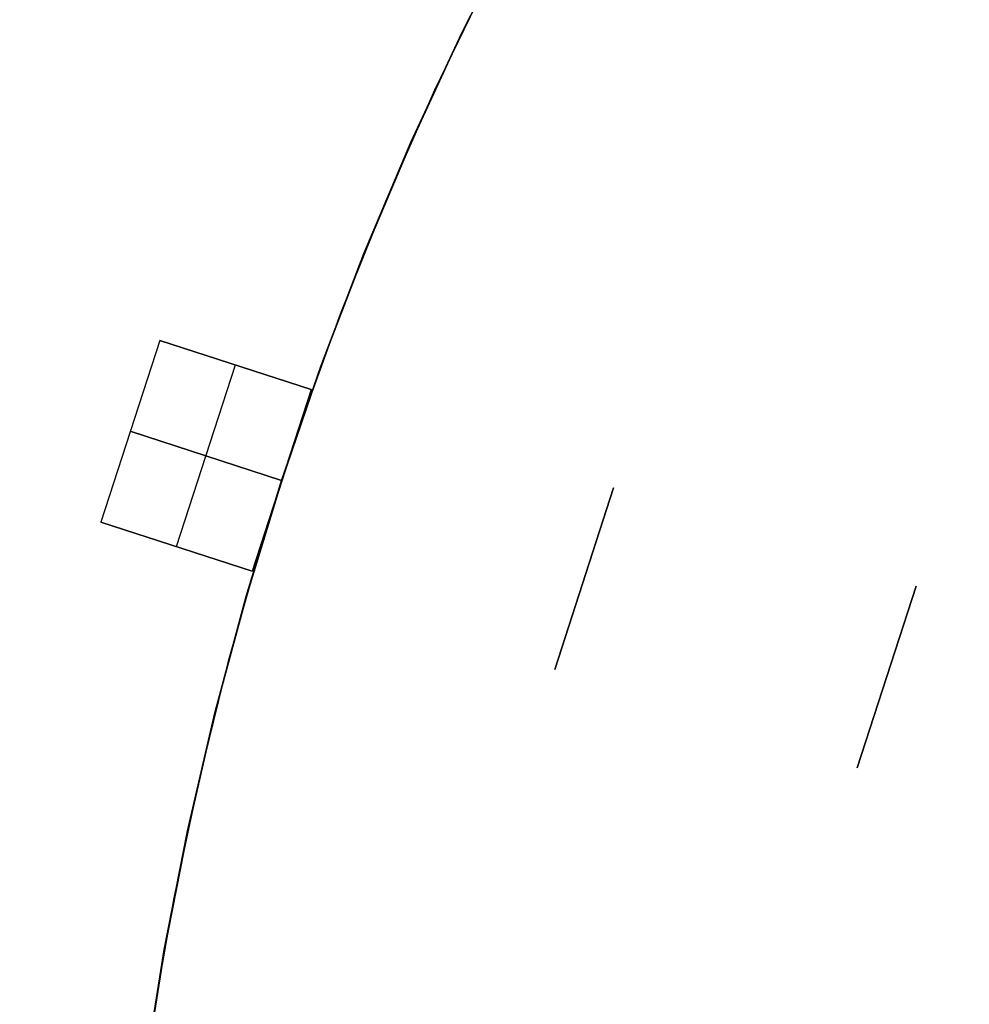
# Model space of a CAD drawing. Header units: millimetres. Extents: x 390 to 1070, y -130 to 550.
# Tile 16 of 57: x 504 to 564, y 245 to 307. Entities that reach past the tile are written whole.
import ezdxf

# ---------------------------------------------------------------- set-up
doc = ezdxf.new("R2010")
doc.units = ezdxf.units.MM

msp = doc.modelspace()

# ---------------------------------------------------------------- linework, layer by layer
at = {"extrusion": (2.27273e-05, -3.59965e-06, 1)}
for points in [[(950.006, 209.999), (949.875, 217.583), (949.483, 225.159), (948.83, 232.716), (947.917, 240.246), (946.745, 247.74), (945.315, 255.19), (943.629, 262.586), (941.689, 269.919), (939.497, 277.181), (937.057, 284.363), (934.37, 291.456), (931.441, 298.453), (928.271, 305.345), (924.867, 312.123), (921.23, 318.78), (917.366, 325.308), (913.28, 331.698), (908.975, 337.944), (904.458, 344.038), (899.734, 349.972), (894.807, 355.74), (889.685, 361.335), (884.373, 366.75), (878.877, 371.978), (873.205, 377.014), (867.362, 381.852), (861.356, 386.485), (855.194, 390.908), (848.883, 395.116), (842.43, 399.104), (835.844, 402.868), (829.132, 406.402), (822.303, 409.702), (815.363, 412.765), (808.322, 415.587), (801.188, 418.165), (793.97, 420.495), (786.675, 422.575), (779.313, 424.403), (771.892, 425.975), (764.422, 427.29), (756.91, 428.348), (749.367, 429.145), (741.801, 429.683), (734.22, 429.959), (726.635, 429.973), (719.053, 429.726), (711.485, 429.218), (703.939, 428.449), (696.423, 427.421), (688.948, 426.134), (681.521, 424.59), (674.152, 422.791), (666.85, 420.739), (659.622, 418.436), (652.478, 415.886), (645.427, 413.091), (638.475, 410.054), (631.633, 406.78), (624.908, 403.272), (618.307, 399.534), (611.84, 395.57), (605.513, 391.386), (599.333, 386.987), (593.31, 382.377), (587.448, 377.562), (581.756, 372.548), (576.241, 367.34), (570.908, 361.946), (565.764, 356.371), (560.816, 350.622), (556.069, 344.705), (551.528, 338.629), (547.2, 332.4), (543.089, 326.025), (539.2, 319.512), (535.538, 312.869), (532.107, 306.104), (528.912, 299.224), (525.956, 292.239), (523.242, 285.155), (520.774, 277.983)], [(949.998, 210), (949.867, 217.585), (949.475, 225.16), (948.822, 232.717), (947.909, 240.247), (946.737, 247.742), (945.307, 255.191), (943.621, 262.587), (941.681, 269.92), (939.49, 277.182), (937.049, 284.364), (934.362, 291.458), (931.433, 298.455), (928.264, 305.346), (924.859, 312.125), (921.222, 318.781), (917.358, 325.309), (913.272, 331.7), (908.968, 337.945), (904.45, 344.039), (899.726, 349.974), (894.799, 355.742), (889.677, 361.336), (884.365, 366.751), (878.87, 371.98), (873.197, 377.016), (867.354, 381.853), (861.348, 386.486), (855.186, 390.909), (848.875, 395.117), (842.422, 399.106), (835.836, 402.869), (829.124, 406.403), (822.295, 409.703), (815.355, 412.767), (808.314, 415.589), (801.18, 418.166), (793.962, 420.497), (786.667, 422.577), (779.305, 424.404), (771.884, 425.976), (764.414, 427.292), (756.902, 428.349), (749.359, 429.147), (741.793, 429.684), (734.212, 429.96), (726.627, 429.974), (719.045, 429.727), (711.477, 429.219), (703.931, 428.45), (696.415, 427.422), (688.94, 426.135), (681.513, 424.591), (674.144, 422.792), (666.842, 420.74), (659.614, 418.438), (652.47, 415.887), (645.419, 413.092), (638.468, 410.056), (631.625, 406.781), (624.9, 403.273), (618.299, 399.535), (611.832, 395.572), (605.505, 391.388), (599.325, 386.988), (593.302, 382.378), (587.44, 377.563), (581.749, 372.549), (576.233, 367.341), (570.9, 361.947), (565.756, 356.372), (560.808, 350.623), (556.061, 344.707), (551.52, 338.63), (547.192, 332.401), (543.081, 326.026), (539.192, 319.513), (535.53, 312.87), (532.1, 306.105), (528.904, 299.226), (525.948, 292.24), (523.234, 285.157), (520.766, 277.984)], [(520.774, 277.983), (518.55, 270.713), (516.578, 263.371), (514.862, 255.965), (513.402, 248.504), (512.201, 240.997), (511.26, 233.453), (510.58, 225.882), (510.162, 218.291), (510.007, 210.69), (510.115, 203.089), (510.485, 195.495), (511.117, 187.919), (512.01, 180.37), (513.164, 172.856), (514.577, 165.386), (516.247, 157.969), (518.172, 150.615), (520.351, 143.331), (522.779, 136.127), (525.455, 129.012), (528.376, 121.993), (531.537, 115.079), (534.935, 108.278), (538.566, 101.599), (542.425, 95.049), (546.509, 88.637), (550.812, 82.369), (555.328, 76.254), (560.053, 70.299), (564.982, 64.51), (570.107, 58.896), (575.423, 53.461), (580.924, 48.214), (586.603, 43.159), (592.453, 38.304), (598.467, 33.654), (604.638, 29.215), (610.959, 24.991), (617.423, 20.989), (624.02, 17.212), (630.744, 13.665), (637.587, 10.352), (644.54, 7.279), (651.595, 4.447), (658.744, 1.86), (665.978, -0.478), (673.288, -2.564), (680.667, -4.397), (688.103, -5.974), (695.591, -7.292), (703.119, -8.352), (710.679, -9.15), (718.262, -9.687), (725.859, -9.962), (733.462, -9.974), (741.06, -9.723), (748.645, -9.21), (756.207, -8.435), (763.739, -7.399), (771.23, -6.104), (778.672, -4.551), (786.056, -2.741), (793.373, -0.678), (800.614, 1.637), (807.771, 4.201), (814.835, 7.011), (821.797, 10.063), (828.65, 13.354), (835.386, 16.88), (841.995, 20.636), (848.471, 24.618), (854.805, 28.822), (860.991, 33.242), (867.019, 37.873), (872.885, 42.71), (878.579, 47.746), (884.097, 52.976), (889.43, 58.394), (894.573, 63.993), (899.519, 69.766), (904.263, 75.706), (908.799, 81.807), (913.121, 88.061), (917.225, 94.461), (921.105, 100.998), (924.757, 107.666), (928.176, 114.456), (931.359, 121.36), (934.301, 128.369), (937, 135.477), (939.451, 142.673), (941.652, 149.95), (943.601, 157.298), (945.294, 164.709), (946.73, 172.175), (947.908, 179.685), (948.825, 187.232), (949.481, 194.806), (949.875, 202.398), (950.006, 209.999)], [(520.766, 277.984), (518.542, 270.714), (516.57, 263.372), (514.854, 255.966), (513.394, 248.505), (512.193, 240.999), (511.252, 233.455), (510.572, 225.883), (510.154, 218.292), (509.999, 210.691), (510.107, 203.09), (510.477, 195.497), (511.109, 187.921), (512.003, 180.371), (513.156, 172.857), (514.569, 165.387), (516.239, 157.971), (518.164, 150.616), (520.343, 143.333), (522.771, 136.129), (525.447, 129.013), (528.368, 121.994), (531.529, 115.08), (534.927, 108.279), (538.558, 101.6), (542.417, 95.051), (546.501, 88.638), (550.804, 82.371), (555.32, 76.256), (560.046, 70.3), (564.974, 64.512), (570.099, 58.897), (575.415, 53.462), (580.916, 48.215), (586.595, 43.161), (592.445, 38.306), (598.459, 33.656), (604.63, 29.216), (610.952, 24.992), (617.415, 20.99), (624.012, 17.213), (630.737, 13.666), (637.579, 10.354), (644.532, 7.28), (651.588, 4.448), (658.736, 1.862), (665.97, -0.476), (673.281, -2.563), (680.659, -4.396), (688.096, -5.972), (695.583, -7.291), (703.111, -8.35), (710.671, -9.149), (718.254, -9.686), (725.852, -9.961), (733.454, -9.973), (741.052, -9.722), (748.637, -9.209), (756.2, -8.434), (763.731, -7.398), (771.222, -6.103), (778.664, -4.55), (786.048, -2.74), (793.365, -0.676), (800.606, 1.639), (807.763, 4.203), (814.827, 7.012), (821.789, 10.064), (828.642, 13.355), (835.378, 16.881), (841.987, 20.637), (848.463, 24.619), (854.797, 28.823), (860.983, 33.243), (867.011, 37.874), (872.877, 42.711), (878.571, 47.747), (884.089, 52.978), (889.422, 58.395), (894.565, 63.994), (899.511, 69.767), (904.255, 75.708), (908.791, 81.808), (913.113, 88.062), (917.217, 94.462), (921.097, 100.999), (924.749, 107.667), (928.168, 114.457), (931.351, 121.361), (934.294, 128.371), (936.992, 135.478), (939.443, 142.674), (941.644, 149.951), (943.593, 157.299), (945.286, 164.711), (946.722, 172.176), (947.9, 179.686), (948.817, 187.233), (949.473, 194.807), (949.867, 202.399), (949.998, 210)]]:
    msp.add_lwpolyline(points, dxfattribs=at)
at = {"extrusion": (-2.27273e-05, 3.59965e-06, 1)}
for points in [[(520.762, 277.985), (523.23, 285.157), (525.944, 292.241), (528.9, 299.226), (532.096, 306.106), (535.526, 312.871), (539.188, 319.514), (543.077, 326.027), (547.188, 332.402), (551.516, 338.631), (556.057, 344.707), (560.804, 350.623), (565.752, 356.373), (570.896, 361.948), (576.229, 367.342), (581.745, 372.549), (587.436, 377.564), (593.298, 382.379), (599.321, 386.989), (605.501, 391.388), (611.828, 395.572), (618.295, 399.536), (624.896, 403.274), (631.621, 406.782), (638.464, 410.056), (645.415, 413.093), (652.466, 415.888), (659.61, 418.438), (666.838, 420.741), (674.14, 422.793), (681.509, 424.592), (688.936, 426.136), (696.411, 427.423), (703.927, 428.451), (711.473, 429.22), (719.041, 429.728), (726.623, 429.975), (734.208, 429.961), (741.789, 429.685), (749.355, 429.147), (756.898, 428.35), (764.41, 427.292), (771.88, 425.977), (779.301, 424.404), (786.663, 422.577), (793.958, 420.497), (801.176, 418.167), (808.31, 415.589), (815.351, 412.767), (822.291, 409.704), (829.12, 406.404), (835.832, 402.87), (842.418, 399.106), (848.871, 395.118), (855.182, 390.91), (861.344, 386.487), (867.35, 381.854), (873.193, 377.016), (878.866, 371.98), (884.361, 366.752), (889.673, 361.337), (894.795, 355.742), (899.722, 349.974), (904.446, 344.04), (908.964, 337.946), (913.268, 331.7), (917.354, 325.31), (921.218, 318.782), (924.855, 312.125), (928.26, 305.347), (931.429, 298.455), (934.358, 291.458), (937.045, 284.365), (939.486, 277.183), (941.677, 269.921), (943.617, 262.587), (945.303, 255.192), (946.733, 247.742), (947.905, 240.248), (948.818, 232.718), (949.471, 225.16), (949.863, 217.585), (949.994, 210.001)], [(520.77, 277.983), (523.238, 285.156), (525.952, 292.239), (528.908, 299.225), (532.103, 306.104), (535.534, 312.87), (539.196, 319.513), (543.085, 326.025), (547.196, 332.4), (551.524, 338.63), (556.065, 344.706), (560.812, 350.622), (565.76, 356.371), (570.904, 361.946), (576.237, 367.341), (581.752, 372.548), (587.444, 377.562), (593.306, 382.377), (599.329, 386.987), (605.509, 391.387), (611.836, 395.571), (618.303, 399.534), (624.904, 403.272), (631.629, 406.781), (638.471, 410.055), (645.423, 413.092), (652.474, 415.887), (659.618, 418.437), (666.846, 420.739), (674.148, 422.791), (681.517, 424.59), (688.944, 426.134), (696.419, 427.421), (703.935, 428.45), (711.481, 429.219), (719.049, 429.727), (726.631, 429.974), (734.216, 429.959), (741.797, 429.683), (749.363, 429.146), (756.906, 428.348), (764.418, 427.291), (771.888, 425.975), (779.309, 424.403), (786.671, 422.576), (793.966, 420.496), (801.184, 418.166), (808.318, 415.588), (815.359, 412.766), (822.299, 409.703), (829.128, 406.402), (835.84, 402.868), (842.426, 399.105), (848.879, 395.117), (855.19, 390.909), (861.352, 386.485), (867.358, 381.852), (873.201, 377.015), (878.873, 371.979), (884.369, 366.751), (889.681, 361.336), (894.803, 355.741), (899.73, 349.973), (904.454, 344.039), (908.971, 337.945), (913.276, 331.699), (917.362, 325.308), (921.226, 318.781), (924.863, 312.124), (928.267, 305.346), (931.437, 298.454), (934.366, 291.457), (937.053, 284.363), (939.493, 277.181), (941.685, 269.919), (943.625, 262.586), (945.311, 255.19), (946.741, 247.741), (947.913, 240.247), (948.826, 232.716), (949.479, 225.159), (949.871, 217.584), (950.002, 210)], [(949.994, 210.001), (949.863, 202.4), (949.469, 194.808), (948.813, 187.234), (947.896, 179.687), (946.718, 172.177), (945.282, 164.711), (943.589, 157.3), (941.64, 149.951), (939.439, 142.675), (936.988, 135.479), (934.29, 128.371), (931.347, 121.362), (928.164, 114.458), (924.745, 107.668), (921.093, 101), (917.213, 94.463), (913.109, 88.063), (908.787, 81.809), (904.251, 75.708), (899.507, 69.768), (894.561, 63.995), (889.418, 58.396), (884.085, 52.978), (878.567, 47.748), (872.873, 42.712), (867.007, 37.875), (860.979, 33.244), (854.793, 28.824), (848.459, 24.62), (841.983, 20.638), (835.374, 16.881), (828.638, 13.356), (821.785, 10.065), (814.823, 7.013), (807.759, 4.203), (800.602, 1.639), (793.361, -0.676), (786.044, -2.739), (778.66, -4.549), (771.218, -6.102), (763.727, -7.398), (756.196, -8.433), (748.633, -9.208), (741.048, -9.721), (733.45, -9.972), (725.848, -9.96), (718.25, -9.685), (710.667, -9.148), (703.107, -8.35), (695.579, -7.291), (688.092, -5.972), (680.655, -4.395), (673.277, -2.562), (665.966, -0.476), (658.732, 1.862), (651.584, 4.449), (644.528, 7.28), (637.575, 10.354), (630.733, 13.667), (624.008, 17.213), (617.411, 20.99), (610.948, 24.993), (604.626, 29.217), (598.455, 33.656), (592.441, 38.306), (586.591, 43.161), (580.912, 48.216), (575.411, 53.463), (570.095, 58.897), (564.97, 64.512), (560.042, 70.301), (555.316, 76.256), (550.8, 82.371), (546.497, 88.639), (542.413, 95.051), (538.554, 101.601), (534.923, 108.28), (531.525, 115.081), (528.364, 121.995), (525.443, 129.014), (522.767, 136.129), (520.339, 143.333), (518.16, 150.617), (516.235, 157.971), (514.565, 165.388), (513.152, 172.858), (511.999, 180.372), (511.105, 187.921), (510.473, 195.497), (510.103, 203.091), (509.995, 210.692), (510.15, 218.293), (510.568, 225.884), (511.248, 233.455), (512.189, 240.999), (513.39, 248.506), (514.85, 255.967), (516.566, 263.373), (518.538, 270.715), (520.762, 277.985)], [(950.002, 210), (949.871, 202.399), (949.477, 194.806), (948.821, 187.233), (947.904, 179.686), (946.726, 172.175), (945.29, 164.71), (943.597, 157.299), (941.648, 149.95), (939.447, 142.674), (936.996, 135.477), (934.297, 128.37), (931.355, 121.36), (928.172, 114.456), (924.753, 107.666), (921.101, 100.999), (917.221, 94.461), (913.117, 88.062), (908.795, 81.808), (904.259, 75.707), (899.515, 69.766), (894.569, 63.993), (889.426, 58.395), (884.093, 52.977), (878.575, 47.747), (872.881, 42.71), (867.015, 37.874), (860.987, 33.243), (854.801, 28.822), (848.467, 24.619), (841.991, 20.636), (835.382, 16.88), (828.646, 13.355), (821.793, 10.064), (814.831, 7.012), (807.767, 4.202), (800.61, 1.638), (793.369, -0.677), (786.052, -2.741), (778.668, -4.55), (771.226, -6.104), (763.735, -7.399), (756.203, -8.435), (748.641, -9.209), (741.056, -9.722), (733.458, -9.973), (725.855, -9.961), (718.258, -9.687), (710.675, -9.15), (703.115, -8.351), (695.587, -7.292), (688.099, -5.973), (680.663, -4.396), (673.284, -2.564), (665.974, -0.477), (658.74, 1.861), (651.591, 4.447), (644.536, 7.279), (637.583, 10.353), (630.74, 13.665), (624.016, 17.212), (617.419, 20.989), (610.955, 24.992), (604.634, 29.215), (598.463, 33.655), (592.449, 38.305), (586.599, 43.16), (580.92, 48.214), (575.419, 53.462), (570.103, 58.896), (564.978, 64.511), (560.049, 70.3), (555.324, 76.255), (550.808, 82.37), (546.505, 88.638), (542.421, 95.05), (538.562, 101.6), (534.931, 108.279), (531.533, 115.079), (528.372, 121.993), (525.451, 129.012), (522.775, 136.128), (520.347, 143.332), (518.168, 150.615), (516.243, 157.97), (514.573, 165.386), (513.16, 172.856), (512.006, 180.371), (511.113, 187.92), (510.481, 195.496), (510.111, 203.089), (510.003, 210.691), (510.158, 218.292), (510.576, 225.882), (511.256, 233.454), (512.197, 240.998), (513.398, 248.505), (514.858, 255.966), (516.574, 263.371), (518.546, 270.714), (520.77, 277.983)]]:
    msp.add_lwpolyline(points, dxfattribs=at)
for points in [[(533.719, 309.367), (530.389, 302.495), (527.299, 295.512), (524.453, 288.425), (521.855, 281.244), (519.508, 273.977), (517.414, 266.633), (515.577, 259.22), (513.998, 251.749), (512.679, 244.227), (511.622, 236.664), (510.828, 229.069), (510.298, 221.45), (510.033, 213.818), (510.033, 206.182), (510.298, 198.55), (510.828, 190.931), (511.622, 183.336), (512.679, 175.773)], [(533.719, 309.367), (530.389, 302.495), (527.299, 295.512), (524.453, 288.425), (521.855, 281.244), (519.508, 273.977), (517.414, 266.633), (515.577, 259.22), (513.998, 251.749), (512.679, 244.227), (511.622, 236.664), (510.828, 229.069), (510.298, 221.45), (510.033, 213.818), (510.033, 206.182), (510.298, 198.55), (510.828, 190.931), (511.622, 183.336), (512.679, 175.773)], [(513.111, 286.78), (509.403, 275.368)], [(513.111, 286.78), (509.403, 275.368)], [(522.622, 283.69), (513.111, 286.78)], [(513.111, 286.78), (522.622, 283.69)], [(514.158, 273.822), (517.866, 285.235)], [(514.158, 273.822), (517.866, 285.235)], [(522.622, 283.69), (518.913, 272.277)], [(522.622, 283.69), (518.913, 272.277)], [(511.257, 281.074), (520.768, 277.984)], [(520.768, 277.984), (511.257, 281.074)], [(541.643, 277.51), (537.935, 266.097)], [(541.643, 277.51), (537.935, 266.097)], [(541.643, 277.51), (537.935, 266.097)], [(541.643, 277.51), (537.935, 266.097)], [(541.643, 277.51), (537.935, 266.097)], [(541.643, 277.51), (537.935, 266.097)], [(537.935, 266.097), (541.643, 277.51)], [(537.935, 266.097), (541.643, 277.51)], [(509.403, 275.368), (518.913, 272.277)], [(518.913, 272.277), (509.403, 275.368)], [(556.956, 259.917), (560.664, 271.329)], [(560.664, 271.329), (556.956, 259.917)], [(560.664, 271.329), (556.956, 259.917)], [(560.664, 271.329), (556.956, 259.917)], [(556.956, 259.917), (560.664, 271.329)], [(556.956, 259.917), (560.664, 271.329)], [(556.956, 259.917), (559.869, 268.884)]]:
    msp.add_lwpolyline(points)
at = {"extrusion": (0.309017, 0.951057, 5.89936e-16)}
msp.add_lwpolyline([(-399.378, 271.995), (-398.695, 271.983), (-398.013, 271.948), (-397.332, 271.89), (-396.654, 271.809), (-395.979, 271.704), (-395.309, 271.577), (-394.642, 271.426), (-393.982, 271.253), (-393.327, 271.058), (-392.68, 270.84), (-392.041, 270.601), (-391.41, 270.339), (-390.788, 270.056), (-390.176, 269.753), (-389.575, 269.428), (-388.986, 269.083), (-388.409, 268.719), (-387.844, 268.334), (-387.293, 267.931), (-386.756, 267.509), (-386.234, 267.069), (-385.727, 266.612), (-385.236, 266.137), (-384.761, 265.646), (-384.303, 265.139), (-383.863, 264.617), (-383.442, 264.08), (-383.038, 263.529), (-382.654, 262.964), (-382.289, 262.387), (-381.944, 261.797), (-381.62, 261.196), (-381.316, 260.585), (-381.033, 259.963), (-380.772, 259.332), (-380.532, 258.693), (-380.315, 258.045), (-380.119, 257.391), (-379.946, 256.73), (-379.796, 256.064), (-379.668, 255.393), (-379.564, 254.718), (-379.483, 254.04), (-379.424, 253.36), (-379.389, 252.678), (-379.378, 251.995)], dxfattribs=at)
at = {"extrusion": (0.309017, 0.951057, -3.38715e-15)}
msp.add_lwpolyline([(-379.378, -428.005), (-379.389, -428.688), (-379.424, -429.37), (-379.483, -430.05), (-379.564, -430.728), (-379.668, -431.403), (-379.796, -432.074), (-379.946, -432.74), (-380.119, -433.401), (-380.315, -434.055), (-380.532, -434.703), (-380.772, -435.342), (-381.033, -435.973), (-381.316, -436.595), (-381.62, -437.206), (-381.944, -437.807), (-382.289, -438.397), (-382.654, -438.974), (-383.038, -439.539), (-383.442, -440.09), (-383.863, -440.627), (-384.303, -441.149), (-384.761, -441.656), (-385.236, -442.147), (-385.727, -442.622), (-386.234, -443.079), (-386.756, -443.519), (-387.293, -443.941), (-387.844, -444.344), (-388.409, -444.729), (-388.986, -445.093), (-389.575, -445.438), (-390.176, -445.763), (-390.788, -446.066), (-391.41, -446.349), (-392.041, -446.611), (-392.68, -446.85), (-393.327, -447.068), (-393.982, -447.263), (-394.642, -447.436), (-395.309, -447.587), (-395.979, -447.714), (-396.654, -447.819), (-397.332, -447.9), (-398.013, -447.958), (-398.695, -447.993), (-399.378, -448.005)], dxfattribs=at)
at = {"extrusion": (0.309017, 0.951057, 4.01862e-15)}
msp.add_lwpolyline([(-429.378, -328.005), (-428.012, -327.982), (-426.648, -327.912), (-425.287, -327.795), (-423.931, -327.632), (-422.581, -327.423), (-421.239, -327.168), (-419.907, -326.868), (-418.586, -326.522), (-417.277, -326.131), (-415.983, -325.695), (-414.704, -325.216), (-413.442, -324.693), (-412.198, -324.128), (-410.975, -323.52), (-409.773, -322.871), (-408.594, -322.182), (-407.44, -321.452), (-406.31, -320.684), (-405.208, -319.877), (-404.134, -319.033), (-403.09, -318.154), (-402.076, -317.238), (-401.093, -316.289), (-400.144, -315.307), (-399.229, -314.293), (-398.349, -313.249), (-397.505, -312.174), (-396.699, -311.072), (-395.93, -309.943), (-395.201, -308.788), (-394.511, -307.609), (-393.862, -306.408), (-393.255, -305.184), (-392.689, -303.941), (-392.167, -302.679), (-391.687, -301.4), (-391.252, -300.106), (-390.861, -298.797), (-390.515, -297.476), (-390.214, -296.143), (-389.959, -294.801), (-389.75, -293.452), (-389.587, -292.096), (-389.471, -290.735), (-389.401, -289.371), (-389.378, -288.005)], dxfattribs=at)
at = {"extrusion": (0.309017, 0.951057, -1.42973e-14)}
msp.add_lwpolyline([(-389.378, 111.995), (-389.401, 113.361), (-389.471, 114.725), (-389.587, 116.086), (-389.75, 117.442), (-389.959, 118.791), (-390.214, 120.133), (-390.515, 121.466), (-390.861, 122.787), (-391.252, 124.096), (-391.687, 125.39), (-392.167, 126.669), (-392.689, 127.931), (-393.255, 129.174), (-393.862, 130.398), (-394.511, 131.599), (-395.201, 132.778), (-395.93, 133.933), (-396.699, 135.062), (-397.505, 136.164), (-398.349, 137.239), (-399.229, 138.283), (-400.144, 139.297), (-401.093, 140.279), (-402.076, 141.228), (-403.09, 142.144), (-404.134, 143.023), (-405.208, 143.867), (-406.31, 144.674), (-407.44, 145.442), (-408.594, 146.172), (-409.773, 146.861), (-410.975, 147.51), (-412.198, 148.118), (-413.442, 148.683), (-414.704, 149.206), (-415.983, 149.685), (-417.277, 150.121), (-418.586, 150.512), (-419.907, 150.858), (-421.239, 151.158), (-422.581, 151.413), (-423.931, 151.622), (-425.287, 151.785), (-426.648, 151.902), (-428.012, 151.972), (-429.378, 151.995)], dxfattribs=at)
at = {"extrusion": (0.309017, 0.951057, -1.10598e-16)}
msp.add_lwpolyline([(-379.378, 251.995), (-379.389, 252.678), (-379.424, 253.36), (-379.483, 254.04), (-379.564, 254.718), (-379.668, 255.393), (-379.796, 256.064), (-379.946, 256.73), (-380.119, 257.391), (-380.315, 258.045), (-380.532, 258.693), (-380.772, 259.332), (-381.033, 259.963), (-381.316, 260.585), (-381.62, 261.196), (-381.944, 261.797), (-382.289, 262.387), (-382.654, 262.964), (-383.038, 263.529), (-383.442, 264.08), (-383.863, 264.617), (-384.303, 265.139), (-384.761, 265.646), (-385.236, 266.137), (-385.727, 266.612), (-386.234, 267.069), (-386.756, 267.509), (-387.293, 267.931), (-387.844, 268.334), (-388.409, 268.719), (-388.986, 269.083), (-389.575, 269.428), (-390.176, 269.753), (-390.788, 270.056), (-391.41, 270.339), (-392.041, 270.601), (-392.68, 270.84), (-393.327, 271.058), (-393.982, 271.253), (-394.642, 271.426), (-395.309, 271.577), (-395.979, 271.704), (-396.654, 271.809), (-397.332, 271.89), (-398.013, 271.948), (-398.695, 271.983), (-399.378, 271.995)], dxfattribs=at)
at = {"extrusion": (0.309017, 0.951057, 2.34932e-15)}
msp.add_lwpolyline([(-399.378, -448.005), (-398.695, -447.993), (-398.013, -447.958), (-397.332, -447.9), (-396.654, -447.819), (-395.979, -447.714), (-395.309, -447.587), (-394.642, -447.436), (-393.982, -447.263), (-393.327, -447.068), (-392.68, -446.85), (-392.041, -446.611), (-391.41, -446.349), (-390.788, -446.066), (-390.176, -445.763), (-389.575, -445.438), (-388.986, -445.093), (-388.409, -444.729), (-387.844, -444.344), (-387.293, -443.941), (-386.756, -443.519), (-386.234, -443.079), (-385.727, -442.622), (-385.236, -442.147), (-384.761, -441.656), (-384.303, -441.149), (-383.863, -440.627), (-383.442, -440.09), (-383.038, -439.539), (-382.654, -438.974), (-382.289, -438.397), (-381.944, -437.807), (-381.62, -437.206), (-381.316, -436.595), (-381.033, -435.973), (-380.772, -435.342), (-380.532, -434.703), (-380.315, -434.055), (-380.119, -433.401), (-379.946, -432.74), (-379.796, -432.074), (-379.668, -431.403), (-379.564, -430.728), (-379.483, -430.05), (-379.424, -429.37), (-379.389, -428.688), (-379.378, -428.005)], dxfattribs=at)
at = {"extrusion": (0.309017, 0.951057, 9.59212e-16)}
msp.add_lwpolyline([(-429.378, -328.005), (-428.012, -327.982), (-426.648, -327.912), (-425.287, -327.795), (-423.931, -327.632), (-422.581, -327.423), (-421.239, -327.168), (-419.907, -326.868), (-418.586, -326.522), (-417.277, -326.131), (-415.983, -325.695), (-414.704, -325.216), (-413.442, -324.693), (-412.198, -324.128), (-410.975, -323.52), (-409.773, -322.871), (-408.594, -322.182), (-407.44, -321.452), (-406.31, -320.684), (-405.208, -319.877), (-404.134, -319.033), (-403.09, -318.154), (-402.076, -317.238), (-401.093, -316.289), (-400.144, -315.307), (-399.229, -314.293), (-398.349, -313.249), (-397.505, -312.174), (-396.699, -311.072), (-395.93, -309.943), (-395.201, -308.788), (-394.511, -307.609), (-393.862, -306.408), (-393.255, -305.184), (-392.689, -303.941), (-392.167, -302.679), (-391.687, -301.4), (-391.252, -300.106), (-390.861, -298.797), (-390.515, -297.476), (-390.214, -296.143), (-389.959, -294.801), (-389.75, -293.452), (-389.587, -292.096), (-389.471, -290.735), (-389.401, -289.371), (-389.378, -288.005)], dxfattribs=at)
at = {"extrusion": (0.309017, 0.951057, -3.5374e-16)}
msp.add_lwpolyline([(-389.378, 111.995), (-389.401, 113.361), (-389.471, 114.725), (-389.587, 116.086), (-389.75, 117.442), (-389.959, 118.791), (-390.214, 120.133), (-390.515, 121.466), (-390.861, 122.787), (-391.252, 124.096), (-391.687, 125.39), (-392.167, 126.669), (-392.689, 127.931), (-393.255, 129.174), (-393.862, 130.398), (-394.511, 131.599), (-395.201, 132.778), (-395.93, 133.933), (-396.699, 135.062), (-397.505, 136.164), (-398.349, 137.239), (-399.229, 138.283), (-400.144, 139.297), (-401.093, 140.279), (-402.076, 141.228), (-403.09, 142.144), (-404.134, 143.023), (-405.208, 143.867), (-406.31, 144.674), (-407.44, 145.442), (-408.594, 146.172), (-409.773, 146.861), (-410.975, 147.51), (-412.198, 148.118), (-413.442, 148.683), (-414.704, 149.206), (-415.983, 149.685), (-417.277, 150.121), (-418.586, 150.512), (-419.907, 150.858), (-421.239, 151.158), (-422.581, 151.413), (-423.931, 151.622), (-425.287, 151.785), (-426.648, 151.902), (-428.012, 151.972), (-429.378, 151.995)], dxfattribs=at)
at = {"extrusion": (0.309017, 0.951057, 3.15421e-15)}
msp.add_lwpolyline([(-429.378, 251.995), (-429.366, 252.678), (-429.331, 253.36), (-429.273, 254.04), (-429.191, 254.718), (-429.087, 255.393), (-428.959, 256.064), (-428.809, 256.73), (-428.636, 257.391), (-428.441, 258.045), (-428.223, 258.693), (-427.983, 259.332), (-427.722, 259.963), (-427.439, 260.585), (-427.135, 261.196), (-426.811, 261.797), (-426.466, 262.387), (-426.101, 262.964), (-425.717, 263.529), (-425.314, 264.08), (-424.892, 264.617), (-424.452, 265.139), (-423.994, 265.646), (-423.52, 266.137), (-423.029, 266.612), (-422.522, 267.069), (-421.999, 267.509), (-421.462, 267.931), (-420.911, 268.334), (-420.347, 268.719), (-419.769, 269.083), (-419.18, 269.428), (-418.579, 269.753), (-417.967, 270.056), (-417.346, 270.339), (-416.715, 270.601), (-416.075, 270.84), (-415.428, 271.058), (-414.774, 271.253), (-414.113, 271.426), (-413.447, 271.577), (-412.776, 271.704), (-412.101, 271.809), (-411.423, 271.89), (-410.743, 271.948), (-410.061, 271.983), (-409.378, 271.995)], dxfattribs=at)
at = {"extrusion": (0.309017, 0.951057, -8.26705e-15)}
msp.add_lwpolyline([(-409.378, -448.005), (-410.061, -447.993), (-410.743, -447.958), (-411.423, -447.9), (-412.101, -447.819), (-412.776, -447.714), (-413.447, -447.587), (-414.113, -447.436), (-414.774, -447.263), (-415.428, -447.068), (-416.075, -446.85), (-416.715, -446.611), (-417.346, -446.349), (-417.967, -446.066), (-418.579, -445.763), (-419.18, -445.438), (-419.769, -445.093), (-420.347, -444.729), (-420.911, -444.344), (-421.462, -443.941), (-421.999, -443.519), (-422.522, -443.079), (-423.029, -442.622), (-423.52, -442.147), (-423.994, -441.656), (-424.452, -441.149), (-424.892, -440.627), (-425.314, -440.09), (-425.717, -439.539), (-426.101, -438.974), (-426.466, -438.397), (-426.811, -437.807), (-427.135, -437.206), (-427.439, -436.595), (-427.722, -435.973), (-427.983, -435.342), (-428.223, -434.703), (-428.441, -434.055), (-428.636, -433.401), (-428.809, -432.74), (-428.959, -432.074), (-429.087, -431.403), (-429.191, -430.728), (-429.273, -430.05), (-429.331, -429.37), (-429.366, -428.688), (-429.378, -428.005)], dxfattribs=at)
at = {"extrusion": (0.309017, 0.951057, -2.35765e-15)}
msp.add_lwpolyline([(-379.378, 251.995), (-379.389, 252.678), (-379.424, 253.36), (-379.483, 254.04), (-379.564, 254.718), (-379.668, 255.393), (-379.796, 256.064), (-379.946, 256.73), (-380.119, 257.391), (-380.315, 258.045), (-380.532, 258.693), (-380.772, 259.332), (-381.033, 259.963), (-381.316, 260.585), (-381.62, 261.196), (-381.944, 261.797), (-382.289, 262.387), (-382.654, 262.964), (-383.038, 263.529), (-383.442, 264.08), (-383.863, 264.617), (-384.303, 265.139), (-384.761, 265.646), (-385.236, 266.137), (-385.727, 266.612), (-386.234, 267.069), (-386.756, 267.509), (-387.293, 267.931), (-387.844, 268.334), (-388.409, 268.719), (-388.986, 269.083), (-389.575, 269.428), (-390.176, 269.753), (-390.788, 270.056), (-391.41, 270.339), (-392.041, 270.601), (-392.68, 270.84), (-393.327, 271.058), (-393.982, 271.253), (-394.642, 271.426), (-395.309, 271.577), (-395.979, 271.704), (-396.654, 271.809), (-397.332, 271.89), (-398.013, 271.948), (-398.695, 271.983), (-399.378, 271.995)], dxfattribs=at)
at = {"extrusion": (0.309017, 0.951057, 6.96131e-15)}
msp.add_lwpolyline([(-399.378, -448.005), (-398.695, -447.993), (-398.013, -447.958), (-397.332, -447.9), (-396.654, -447.819), (-395.979, -447.714), (-395.309, -447.587), (-394.642, -447.436), (-393.982, -447.263), (-393.327, -447.068), (-392.68, -446.85), (-392.041, -446.611), (-391.41, -446.349), (-390.788, -446.066), (-390.176, -445.763), (-389.575, -445.438), (-388.986, -445.093), (-388.409, -444.729), (-387.844, -444.344), (-387.293, -443.941), (-386.756, -443.519), (-386.234, -443.079), (-385.727, -442.622), (-385.236, -442.147), (-384.761, -441.656), (-384.303, -441.149), (-383.863, -440.627), (-383.442, -440.09), (-383.038, -439.539), (-382.654, -438.974), (-382.289, -438.397), (-381.944, -437.807), (-381.62, -437.206), (-381.316, -436.595), (-381.033, -435.973), (-380.772, -435.342), (-380.532, -434.703), (-380.315, -434.055), (-380.119, -433.401), (-379.946, -432.74), (-379.796, -432.074), (-379.668, -431.403), (-379.564, -430.728), (-379.483, -430.05), (-379.424, -429.37), (-379.389, -428.688), (-379.378, -428.005)], dxfattribs=at)
at = {"extrusion": (0.309017, 0.951057, 1.18721e-14)}
msp.add_lwpolyline([(-389.378, -288.005), (-389.401, -289.371), (-389.471, -290.735), (-389.587, -292.096), (-389.75, -293.452), (-389.959, -294.801), (-390.214, -296.143), (-390.515, -297.476), (-390.861, -298.797), (-391.252, -300.106), (-391.687, -301.4), (-392.167, -302.679), (-392.689, -303.941), (-393.255, -305.184), (-393.862, -306.408), (-394.511, -307.609), (-395.201, -308.788), (-395.93, -309.943), (-396.699, -311.072), (-397.505, -312.174), (-398.349, -313.249), (-399.229, -314.293), (-400.144, -315.307), (-401.093, -316.289), (-402.076, -317.238), (-403.09, -318.154), (-404.134, -319.033), (-405.208, -319.877), (-406.31, -320.684), (-407.44, -321.452), (-408.594, -322.182), (-409.773, -322.871), (-410.975, -323.52), (-412.198, -324.128), (-413.442, -324.693), (-414.704, -325.216), (-415.983, -325.695), (-417.277, -326.131), (-418.586, -326.522), (-419.907, -326.868), (-421.239, -327.168), (-422.581, -327.423), (-423.931, -327.632), (-425.287, -327.795), (-426.648, -327.912), (-428.012, -327.982), (-429.378, -328.005)], dxfattribs=at)
at = {"extrusion": (0.309017, 0.951057, -9.691e-15)}
msp.add_lwpolyline([(-429.378, 151.995), (-428.012, 151.972), (-426.648, 151.902), (-425.287, 151.785), (-423.931, 151.622), (-422.581, 151.413), (-421.239, 151.158), (-419.907, 150.858), (-418.586, 150.512), (-417.277, 150.121), (-415.983, 149.685), (-414.704, 149.206), (-413.442, 148.683), (-412.198, 148.118), (-410.975, 147.51), (-409.773, 146.861), (-408.594, 146.172), (-407.44, 145.442), (-406.31, 144.674), (-405.208, 143.867), (-404.134, 143.023), (-403.09, 142.144), (-402.076, 141.228), (-401.093, 140.279), (-400.144, 139.297), (-399.229, 138.283), (-398.349, 137.239), (-397.505, 136.164), (-396.699, 135.062), (-395.93, 133.933), (-395.201, 132.778), (-394.511, 131.599), (-393.862, 130.398), (-393.255, 129.174), (-392.689, 127.931), (-392.167, 126.669), (-391.687, 125.39), (-391.252, 124.096), (-390.861, 122.787), (-390.515, 121.466), (-390.214, 120.133), (-389.959, 118.791), (-389.75, 117.442), (-389.587, 116.086), (-389.471, 114.725), (-389.401, 113.361), (-389.378, 111.995)], dxfattribs=at)
at = {"extrusion": (0.309017, 0.951057, 4.4509e-15)}
msp.add_lwpolyline([(-409.378, 271.995), (-410.061, 271.983), (-410.743, 271.948), (-411.423, 271.89), (-412.101, 271.809), (-412.776, 271.704), (-413.447, 271.577), (-414.113, 271.426), (-414.774, 271.253), (-415.428, 271.058), (-416.075, 270.84), (-416.715, 270.601), (-417.346, 270.339), (-417.967, 270.056), (-418.579, 269.753), (-419.18, 269.428), (-419.769, 269.083), (-420.347, 268.719), (-420.911, 268.334), (-421.462, 267.931), (-421.999, 267.509), (-422.522, 267.069), (-423.029, 266.612), (-423.52, 266.137), (-423.994, 265.646), (-424.452, 265.139), (-424.892, 264.617), (-425.314, 264.08), (-425.717, 263.529), (-426.101, 262.964), (-426.466, 262.387), (-426.811, 261.797), (-427.135, 261.196), (-427.439, 260.585), (-427.722, 259.963), (-427.983, 259.332), (-428.223, 258.693), (-428.441, 258.045), (-428.636, 257.391), (-428.809, 256.73), (-428.959, 256.064), (-429.087, 255.393), (-429.191, 254.718), (-429.273, 254.04), (-429.331, 253.36), (-429.366, 252.678), (-429.378, 251.995)], dxfattribs=at)
at = {"extrusion": (0.309017, 0.951057, -1.07597e-15)}
msp.add_lwpolyline([(-429.378, -428.005), (-429.366, -428.688), (-429.331, -429.37), (-429.273, -430.05), (-429.191, -430.728), (-429.087, -431.403), (-428.959, -432.074), (-428.809, -432.74), (-428.636, -433.401), (-428.441, -434.055), (-428.223, -434.703), (-427.983, -435.342), (-427.722, -435.973), (-427.439, -436.595), (-427.135, -437.206), (-426.811, -437.807), (-426.466, -438.397), (-426.101, -438.974), (-425.717, -439.539), (-425.314, -440.09), (-424.892, -440.627), (-424.452, -441.149), (-423.994, -441.656), (-423.52, -442.147), (-423.029, -442.622), (-422.522, -443.079), (-421.999, -443.519), (-421.462, -443.941), (-420.911, -444.344), (-420.347, -444.729), (-419.769, -445.093), (-419.18, -445.438), (-418.579, -445.763), (-417.967, -446.066), (-417.346, -446.349), (-416.715, -446.611), (-416.075, -446.85), (-415.428, -447.068), (-414.774, -447.263), (-414.113, -447.436), (-413.447, -447.587), (-412.776, -447.714), (-412.101, -447.819), (-411.423, -447.9), (-410.743, -447.958), (-410.061, -447.993), (-409.378, -448.005)], dxfattribs=at)
at = {"extrusion": (0.309017, 0.951057, 1.55731e-14)}
msp.add_lwpolyline([(-449.378, -348.005), (-449.366, -347.322), (-449.331, -346.64), (-449.273, -345.96), (-449.191, -345.282), (-449.087, -344.607), (-448.959, -343.936), (-448.809, -343.27), (-448.636, -342.609), (-448.441, -341.955), (-448.223, -341.307), (-447.983, -340.668), (-447.722, -340.037), (-447.439, -339.415), (-447.135, -338.804), (-446.811, -338.203), (-446.466, -337.613), (-446.101, -337.036), (-445.717, -336.471), (-445.314, -335.92), (-444.892, -335.383), (-444.452, -334.861), (-443.994, -334.354), (-443.52, -333.863), (-443.029, -333.388), (-442.522, -332.931), (-441.999, -332.491), (-441.462, -332.069), (-440.911, -331.666), (-440.347, -331.281), (-439.769, -330.917), (-439.18, -330.572), (-438.579, -330.247), (-437.967, -329.944), (-437.346, -329.661), (-436.715, -329.399), (-436.075, -329.16), (-435.428, -328.942), (-434.774, -328.747), (-434.113, -328.574), (-433.447, -328.423), (-432.776, -328.296), (-432.101, -328.191), (-431.423, -328.11), (-430.743, -328.052), (-430.061, -328.017), (-429.378, -328.005)], dxfattribs=at)
at = {"extrusion": (0.309017, 0.951057, -3.10723e-15)}
msp.add_lwpolyline([(-429.378, 151.995), (-430.061, 152.007), (-430.743, 152.042), (-431.423, 152.1), (-432.101, 152.181), (-432.776, 152.286), (-433.447, 152.413), (-434.113, 152.564), (-434.774, 152.737), (-435.428, 152.932), (-436.075, 153.15), (-436.715, 153.389), (-437.346, 153.651), (-437.967, 153.934), (-438.579, 154.237), (-439.18, 154.562), (-439.769, 154.907), (-440.347, 155.271), (-440.911, 155.656), (-441.462, 156.059), (-441.999, 156.481), (-442.522, 156.921), (-443.029, 157.378), (-443.52, 157.853), (-443.994, 158.344), (-444.452, 158.851), (-444.892, 159.373), (-445.314, 159.91), (-445.717, 160.461), (-446.101, 161.026), (-446.466, 161.603), (-446.811, 162.193), (-447.135, 162.794), (-447.439, 163.405), (-447.722, 164.027), (-447.983, 164.658), (-448.223, 165.297), (-448.441, 165.945), (-448.636, 166.599), (-448.809, 167.26), (-448.959, 167.926), (-449.087, 168.597), (-449.191, 169.272), (-449.273, 169.95), (-449.331, 170.63), (-449.366, 171.312), (-449.378, 171.995)], dxfattribs=at)
at = {"extrusion": (0.309017, 0.951057, -8.42579e-15)}
msp.add_lwpolyline([(-449.378, 221.995), (-449.366, 222.678), (-449.331, 223.36), (-449.273, 224.04), (-449.191, 224.718), (-449.087, 225.393), (-448.959, 226.064), (-448.809, 226.73), (-448.636, 227.391), (-448.441, 228.045), (-448.223, 228.693), (-447.983, 229.332), (-447.722, 229.963), (-447.439, 230.585), (-447.135, 231.196), (-446.811, 231.797), (-446.466, 232.387), (-446.101, 232.964), (-445.717, 233.529), (-445.314, 234.08), (-444.892, 234.617), (-444.452, 235.139), (-443.994, 235.646), (-443.52, 236.137), (-443.029, 236.612), (-442.522, 237.069), (-441.999, 237.509), (-441.462, 237.931), (-440.911, 238.334), (-440.347, 238.719), (-439.769, 239.083), (-439.18, 239.428), (-438.579, 239.753), (-437.967, 240.056), (-437.346, 240.339), (-436.715, 240.601), (-436.075, 240.84), (-435.428, 241.058), (-434.774, 241.253), (-434.113, 241.426), (-433.447, 241.577), (-432.776, 241.704), (-432.101, 241.809), (-431.423, 241.89), (-430.743, 241.948), (-430.061, 241.983), (-429.378, 241.995)], dxfattribs=at)
at = {"extrusion": (1, 0, 0)}
for points in [[(277.51, 241.995), (277.51, 251.995)], [(277.51, -428.005), (277.51, -418.005)], [(271.803, 251.995), (271.803, 241.995)], [(271.803, -418.005), (271.803, -428.005)], [(271.329, 171.995), (271.329, 221.995)], [(271.329, -398.005), (271.329, -348.005)], [(266.097, 251.995), (266.097, 241.995)], [(266.097, -418.005), (266.097, -428.005)], [(265.623, 221.995), (265.623, 171.995)], [(265.623, -348.005), (265.623, -398.005)], [(259.917, -348.005), (259.917, -398.005)], [(259.917, 221.995), (259.917, 171.995)]]:
    msp.add_lwpolyline(points, dxfattribs=at)
at = {"extrusion": (0.309017, 0.951057, 4.09475e-15)}
msp.add_lwpolyline([(-429.378, -418.005), (-430.061, -417.993), (-430.743, -417.958), (-431.423, -417.9), (-432.101, -417.819), (-432.776, -417.714), (-433.447, -417.587), (-434.113, -417.436), (-434.774, -417.263), (-435.428, -417.068), (-436.075, -416.85), (-436.715, -416.611), (-437.346, -416.349), (-437.967, -416.066), (-438.579, -415.763), (-439.18, -415.438), (-439.769, -415.093), (-440.347, -414.729), (-440.911, -414.344), (-441.462, -413.941), (-441.999, -413.519), (-442.522, -413.079), (-443.029, -412.622), (-443.52, -412.147), (-443.994, -411.656), (-444.452, -411.149), (-444.892, -410.627), (-445.314, -410.09), (-445.717, -409.539), (-446.101, -408.974), (-446.466, -408.397), (-446.811, -407.807), (-447.135, -407.206), (-447.439, -406.595), (-447.722, -405.973), (-447.983, -405.342), (-448.223, -404.703), (-448.441, -404.055), (-448.636, -403.401), (-448.809, -402.74), (-448.959, -402.074), (-449.087, -401.403), (-449.191, -400.728), (-449.273, -400.05), (-449.331, -399.37), (-449.366, -398.688), (-449.378, -398.005)], dxfattribs=at)
at = {"extrusion": (0.309017, 0.951057, -2.19898e-15)}
msp.add_lwpolyline([(-409.378, 271.995), (-410.061, 271.983), (-410.743, 271.948), (-411.423, 271.89), (-412.101, 271.809), (-412.776, 271.704), (-413.447, 271.577), (-414.113, 271.426), (-414.774, 271.253), (-415.428, 271.058), (-416.075, 270.84), (-416.715, 270.601), (-417.346, 270.339), (-417.967, 270.056), (-418.579, 269.753), (-419.18, 269.428), (-419.769, 269.083), (-420.347, 268.719), (-420.911, 268.334), (-421.462, 267.931), (-421.999, 267.509), (-422.522, 267.069), (-423.029, 266.612), (-423.52, 266.137), (-423.994, 265.646), (-424.452, 265.139), (-424.892, 264.617), (-425.314, 264.08), (-425.717, 263.529), (-426.101, 262.964), (-426.466, 262.387), (-426.811, 261.797), (-427.135, 261.196), (-427.439, 260.585), (-427.722, 259.963), (-427.983, 259.332), (-428.223, 258.693), (-428.441, 258.045), (-428.636, 257.391), (-428.809, 256.73), (-428.959, 256.064), (-429.087, 255.393), (-429.191, 254.718), (-429.273, 254.04), (-429.331, 253.36), (-429.366, 252.678), (-429.378, 251.995)], dxfattribs=at)
at = {"extrusion": (0.309017, 0.951057, -6.5128e-15)}
msp.add_lwpolyline([(-429.378, -428.005), (-429.366, -428.688), (-429.331, -429.37), (-429.273, -430.05), (-429.191, -430.728), (-429.087, -431.403), (-428.959, -432.074), (-428.809, -432.74), (-428.636, -433.401), (-428.441, -434.055), (-428.223, -434.703), (-427.983, -435.342), (-427.722, -435.973), (-427.439, -436.595), (-427.135, -437.206), (-426.811, -437.807), (-426.466, -438.397), (-426.101, -438.974), (-425.717, -439.539), (-425.314, -440.09), (-424.892, -440.627), (-424.452, -441.149), (-423.994, -441.656), (-423.52, -442.147), (-423.029, -442.622), (-422.522, -443.079), (-421.999, -443.519), (-421.462, -443.941), (-420.911, -444.344), (-420.347, -444.729), (-419.769, -445.093), (-419.18, -445.438), (-418.579, -445.763), (-417.967, -446.066), (-417.346, -446.349), (-416.715, -446.611), (-416.075, -446.85), (-415.428, -447.068), (-414.774, -447.263), (-414.113, -447.436), (-413.447, -447.587), (-412.776, -447.714), (-412.101, -447.819), (-411.423, -447.9), (-410.743, -447.958), (-410.061, -447.993), (-409.378, -448.005)], dxfattribs=at)
at = {"extrusion": (0.309017, 0.951057, 2.27832e-16)}
msp.add_lwpolyline([(-429.378, -328.005), (-430.061, -328.017), (-430.743, -328.052), (-431.423, -328.11), (-432.101, -328.191), (-432.776, -328.296), (-433.447, -328.423), (-434.113, -328.574), (-434.774, -328.747), (-435.428, -328.942), (-436.075, -329.16), (-436.715, -329.399), (-437.346, -329.661), (-437.967, -329.944), (-438.579, -330.247), (-439.18, -330.572), (-439.769, -330.917), (-440.347, -331.281), (-440.911, -331.666), (-441.462, -332.069), (-441.999, -332.491), (-442.522, -332.931), (-443.029, -333.388), (-443.52, -333.863), (-443.994, -334.354), (-444.452, -334.861), (-444.892, -335.383), (-445.314, -335.92), (-445.717, -336.471), (-446.101, -337.036), (-446.466, -337.613), (-446.811, -338.203), (-447.135, -338.804), (-447.439, -339.415), (-447.722, -340.037), (-447.983, -340.668), (-448.223, -341.307), (-448.441, -341.955), (-448.636, -342.609), (-448.809, -343.27), (-448.959, -343.936), (-449.087, -344.607), (-449.191, -345.282), (-449.273, -345.96), (-449.331, -346.64), (-449.366, -347.322), (-449.378, -348.005)], dxfattribs=at)
at = {"extrusion": (0.309017, 0.951057, -2.02415e-15)}
msp.add_lwpolyline([(-449.378, 171.995), (-449.366, 171.312), (-449.331, 170.63), (-449.273, 169.95), (-449.191, 169.272), (-449.087, 168.597), (-448.959, 167.926), (-448.809, 167.26), (-448.636, 166.599), (-448.441, 165.945), (-448.223, 165.297), (-447.983, 164.658), (-447.722, 164.027), (-447.439, 163.405), (-447.135, 162.794), (-446.811, 162.193), (-446.466, 161.603), (-446.101, 161.026), (-445.717, 160.461), (-445.314, 159.91), (-444.892, 159.373), (-444.452, 158.851), (-443.994, 158.344), (-443.52, 157.853), (-443.029, 157.378), (-442.522, 156.921), (-441.999, 156.481), (-441.462, 156.059), (-440.911, 155.656), (-440.347, 155.271), (-439.769, 154.907), (-439.18, 154.562), (-438.579, 154.237), (-437.967, 153.934), (-437.346, 153.651), (-436.715, 153.389), (-436.075, 153.15), (-435.428, 152.932), (-434.774, 152.737), (-434.113, 152.564), (-433.447, 152.413), (-432.776, 152.286), (-432.101, 152.181), (-431.423, 152.1), (-430.743, 152.042), (-430.061, 152.007), (-429.378, 151.995)], dxfattribs=at)
at = {"extrusion": (0.309017, 0.951057, -5.19338e-16)}
msp.add_lwpolyline([(-429.378, 241.995), (-430.061, 241.983), (-430.743, 241.948), (-431.423, 241.89), (-432.101, 241.809), (-432.776, 241.704), (-433.447, 241.577), (-434.113, 241.426), (-434.774, 241.253), (-435.428, 241.058), (-436.075, 240.84), (-436.715, 240.601), (-437.346, 240.339), (-437.967, 240.056), (-438.579, 239.753), (-439.18, 239.428), (-439.769, 239.083), (-440.347, 238.719), (-440.911, 238.334), (-441.462, 237.931), (-441.999, 237.509), (-442.522, 237.069), (-443.029, 236.612), (-443.52, 236.137), (-443.994, 235.646), (-444.452, 235.139), (-444.892, 234.617), (-445.314, 234.08), (-445.717, 233.529), (-446.101, 232.964), (-446.466, 232.387), (-446.811, 231.797), (-447.135, 231.196), (-447.439, 230.585), (-447.722, 229.963), (-447.983, 229.332), (-448.223, 228.693), (-448.441, 228.045), (-448.636, 227.391), (-448.809, 226.73), (-448.959, 226.064), (-449.087, 225.393), (-449.191, 224.718), (-449.273, 224.04), (-449.331, 223.36), (-449.366, 222.678), (-449.378, 221.995)], dxfattribs=at)
at = {"extrusion": (0.309017, 0.951057, -2.5099e-15)}
msp.add_lwpolyline([(-449.378, -398.005), (-449.366, -398.688), (-449.331, -399.37), (-449.273, -400.05), (-449.191, -400.728), (-449.087, -401.403), (-448.959, -402.074), (-448.809, -402.74), (-448.636, -403.401), (-448.441, -404.055), (-448.223, -404.703), (-447.983, -405.342), (-447.722, -405.973), (-447.439, -406.595), (-447.135, -407.206), (-446.811, -407.807), (-446.466, -408.397), (-446.101, -408.974), (-445.717, -409.539), (-445.314, -410.09), (-444.892, -410.627), (-444.452, -411.149), (-443.994, -411.656), (-443.52, -412.147), (-443.029, -412.622), (-442.522, -413.079), (-441.999, -413.519), (-441.462, -413.941), (-440.911, -414.344), (-440.347, -414.729), (-439.769, -415.093), (-439.18, -415.438), (-438.579, -415.763), (-437.967, -416.066), (-437.346, -416.349), (-436.715, -416.611), (-436.075, -416.85), (-435.428, -417.068), (-434.774, -417.263), (-434.113, -417.436), (-433.447, -417.587), (-432.776, -417.714), (-432.101, -417.819), (-431.423, -417.9), (-430.743, -417.958), (-430.061, -417.993), (-429.378, -418.005)], dxfattribs=at)
at = {"extrusion": (0.309017, 0.951057, 7.4621e-15)}
msp.add_lwpolyline([(-429.378, -328.005), (-430.061, -328.017), (-430.743, -328.052), (-431.423, -328.11), (-432.101, -328.191), (-432.776, -328.296), (-433.447, -328.423), (-434.113, -328.574), (-434.774, -328.747), (-435.428, -328.942), (-436.075, -329.16), (-436.715, -329.399), (-437.346, -329.661), (-437.967, -329.944), (-438.579, -330.247), (-439.18, -330.572), (-439.769, -330.917), (-440.347, -331.281), (-440.911, -331.666), (-441.462, -332.069), (-441.999, -332.491), (-442.522, -332.931), (-443.029, -333.388), (-443.52, -333.863), (-443.994, -334.354), (-444.452, -334.861), (-444.892, -335.383), (-445.314, -335.92), (-445.717, -336.471), (-446.101, -337.036), (-446.466, -337.613), (-446.811, -338.203), (-447.135, -338.804), (-447.439, -339.415), (-447.722, -340.037), (-447.983, -340.668), (-448.223, -341.307), (-448.441, -341.955), (-448.636, -342.609), (-448.809, -343.27), (-448.959, -343.936), (-449.087, -344.607), (-449.191, -345.282), (-449.273, -345.96), (-449.331, -346.64), (-449.366, -347.322), (-449.378, -348.005)], dxfattribs=at)
at = {"extrusion": (0.309017, 0.951057, -2.11914e-14)}
msp.add_lwpolyline([(-449.378, 171.995), (-449.366, 171.312), (-449.331, 170.63), (-449.273, 169.95), (-449.191, 169.272), (-449.087, 168.597), (-448.959, 167.926), (-448.809, 167.26), (-448.636, 166.599), (-448.441, 165.945), (-448.223, 165.297), (-447.983, 164.658), (-447.722, 164.027), (-447.439, 163.405), (-447.135, 162.794), (-446.811, 162.193), (-446.466, 161.603), (-446.101, 161.026), (-445.717, 160.461), (-445.314, 159.91), (-444.892, 159.373), (-444.452, 158.851), (-443.994, 158.344), (-443.52, 157.853), (-443.029, 157.378), (-442.522, 156.921), (-441.999, 156.481), (-441.462, 156.059), (-440.911, 155.656), (-440.347, 155.271), (-439.769, 154.907), (-439.18, 154.562), (-438.579, 154.237), (-437.967, 153.934), (-437.346, 153.651), (-436.715, 153.389), (-436.075, 153.15), (-435.428, 152.932), (-434.774, 152.737), (-434.113, 152.564), (-433.447, 152.413), (-432.776, 152.286), (-432.101, 152.181), (-431.423, 152.1), (-430.743, 152.042), (-430.061, 152.007), (-429.378, 151.995)], dxfattribs=at)
at = {"extrusion": (0.309017, 0.951057, -6.30155e-15)}
msp.add_lwpolyline([(-429.378, 241.995), (-430.061, 241.983), (-430.743, 241.948), (-431.423, 241.89), (-432.101, 241.809), (-432.776, 241.704), (-433.447, 241.577), (-434.113, 241.426), (-434.774, 241.253), (-435.428, 241.058), (-436.075, 240.84), (-436.715, 240.601), (-437.346, 240.339), (-437.967, 240.056), (-438.579, 239.753), (-439.18, 239.428), (-439.769, 239.083), (-440.347, 238.719), (-440.911, 238.334), (-441.462, 237.931), (-441.999, 237.509), (-442.522, 237.069), (-443.029, 236.612), (-443.52, 236.137), (-443.994, 235.646), (-444.452, 235.139), (-444.892, 234.617), (-445.314, 234.08), (-445.717, 233.529), (-446.101, 232.964), (-446.466, 232.387), (-446.811, 231.797), (-447.135, 231.196), (-447.439, 230.585), (-447.722, 229.963), (-447.983, 229.332), (-448.223, 228.693), (-448.441, 228.045), (-448.636, 227.391), (-448.809, 226.73), (-448.959, 226.064), (-449.087, 225.393), (-449.191, 224.718), (-449.273, 224.04), (-449.331, 223.36), (-449.366, 222.678), (-449.378, 221.995)], dxfattribs=at)
at = {"extrusion": (0.309017, 0.951057, 2.73658e-15)}
msp.add_lwpolyline([(-449.378, -398.005), (-449.366, -398.688), (-449.331, -399.37), (-449.273, -400.05), (-449.191, -400.728), (-449.087, -401.403), (-448.959, -402.074), (-448.809, -402.74), (-448.636, -403.401), (-448.441, -404.055), (-448.223, -404.703), (-447.983, -405.342), (-447.722, -405.973), (-447.439, -406.595), (-447.135, -407.206), (-446.811, -407.807), (-446.466, -408.397), (-446.101, -408.974), (-445.717, -409.539), (-445.314, -410.09), (-444.892, -410.627), (-444.452, -411.149), (-443.994, -411.656), (-443.52, -412.147), (-443.029, -412.622), (-442.522, -413.079), (-441.999, -413.519), (-441.462, -413.941), (-440.911, -414.344), (-440.347, -414.729), (-439.769, -415.093), (-439.18, -415.438), (-438.579, -415.763), (-437.967, -416.066), (-437.346, -416.349), (-436.715, -416.611), (-436.075, -416.85), (-435.428, -417.068), (-434.774, -417.263), (-434.113, -417.436), (-433.447, -417.587), (-432.776, -417.714), (-432.101, -417.819), (-431.423, -417.9), (-430.743, -417.958), (-430.061, -417.993), (-429.378, -418.005)], dxfattribs=at)

doc.saveas('drawing.dxf')
